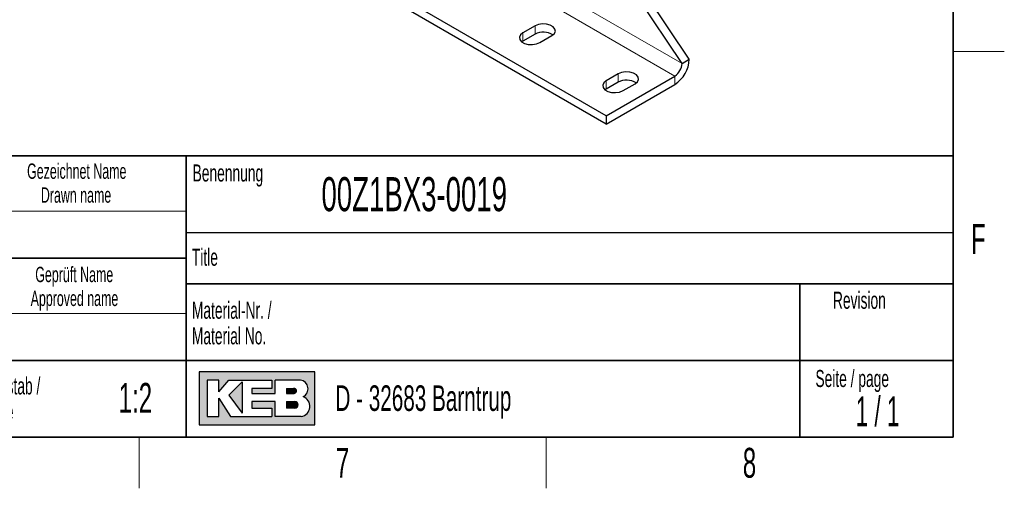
# Model space of a CAD drawing. Header units: millimetres. Extents: x 5 to 418, y 2 to 292.
# Tile 13 of 20: x 298 to 414, y 6 to 61. Entities that reach past the tile are written whole.
import ezdxf

# ---------------------------------------------------------------- set-up
doc = ezdxf.new("R2010")
doc.units = ezdxf.units.MM
doc.layers.add('SLD-0', color=7, linetype='Continuous')
doc.styles.add('SLDTEXTSTYLE0', font='TXT', dxfattribs={"width": 0.605})
doc.styles.add('SLDTEXTSTYLE1', font='TXT', dxfattribs={"width": 0.563})

# ---------------------------------------------------------------- blocks, each defined once
blk = doc.blocks.new('SW_NOTE_0_3')
at = {"layer": 'SLD-0', "color": 0, "char_height": 2, "attachment_point": 1, "style": 'SLDTEXTSTYLE0'}
for s, insert in [('Material-Nr. /', (0, 2.5781354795)), ('Material No.', (0, -0.4218645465))]:
    blk.add_mtext(s, dxfattribs=dict(at, insert=insert))
blk = doc.blocks.new('SW_NOTE_0_4')
at = {"layer": 'SLD-0', "color": 0, "char_height": 1.8, "attachment_point": 2, "style": 'SLDTEXTSTYLE0'}
for s, insert in [('Gezeichnet Name', (9.703125, 2.3203219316)), ('Drawn name', (9.6193750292, -0.4796779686))]:
    blk.add_mtext(s, dxfattribs=dict(at, insert=insert))
blk = doc.blocks.new('SW_NOTE_0_6')
at = {"layer": 'SLD-0', "color": 0, "char_height": 2, "attachment_point": 1, "style": 'SLDTEXTSTYLE0'}
for s, insert in [('Maßstab /', (0, 2.5781354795)), ('Scale', (0, -0.4218645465))]:
    blk.add_mtext(s, dxfattribs=dict(at, insert=insert))
blk = doc.blocks.new('SW_NOTE_0_14')
at = {"layer": 'SLD-0', "color": 0, "char_height": 1.8, "attachment_point": 2, "style": 'SLDTEXTSTYLE0'}
for s, insert in [('Geprüft Name', (7.621875, 2.3203219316)), ('Approved name', (7.6459372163, -0.4796779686))]:
    blk.add_mtext(s, dxfattribs=dict(at, insert=insert))

msp = doc.modelspace()

# ---------------------------------------------------------------- hatches: boundary and pattern name
at = {"linetype": 'Continuous'}
h = msp.add_hatch(color=7, dxfattribs=at)
h.paths.add_polyline_path([(319.519086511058, 13.45626988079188), (333.083981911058, 13.45626988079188), (333.083981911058, 19.65736492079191), (319.519086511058, 19.65736492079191)], flags=0)
edge = h.paths.add_edge_path(flags=0)
edge.add_arc((331.3188604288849, 15.61738520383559), 1.20464082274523, -81.72003226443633, 70.1709600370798, ccw=False)
edge.add_line((331.4923410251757, 14.42530131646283), (331.480008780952, 14.42519098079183))
edge.add_line((331.480008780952, 14.42519098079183), (328.4331606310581, 14.42519098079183))
edge.add_line((328.4331606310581, 14.42519098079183), (328.4331606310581, 16.16924896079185))
edge.add_line((328.4331606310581, 16.16924896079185), (325.7201815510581, 16.16924896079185))
edge.add_line((325.7201815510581, 16.16924896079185), (325.7201815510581, 15.39411208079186))
edge.add_line((325.7201815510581, 15.39411208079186), (328.0455921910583, 15.39411208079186))
edge.add_line((328.0455921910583, 15.39411208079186), (328.0455921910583, 14.42519098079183))
edge.add_line((328.0455921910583, 14.42519098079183), (323.2009866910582, 14.42519098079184))
edge.add_line((323.2009866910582, 14.42519098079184), (321.8444971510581, 16.55681740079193))
edge.add_line((321.8444971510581, 16.55681740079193), (321.8444971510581, 14.42519098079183))
edge.add_line((321.8444971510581, 14.42519098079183), (320.4880076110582, 14.42519098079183))
edge.add_line((320.4880076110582, 14.42519098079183), (320.4880076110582, 18.68844382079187))
edge.add_line((320.4880076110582, 18.68844382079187), (321.8444971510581, 18.68844382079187))
edge.add_line((321.8444971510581, 18.68844382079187), (321.8444971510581, 17.33195428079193))
edge.add_line((321.8444971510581, 17.33195428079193), (323.0072024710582, 18.68844382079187))
edge.add_line((323.0072024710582, 18.68844382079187), (328.0455921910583, 18.68844382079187))
edge.add_line((328.0455921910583, 18.68844382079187), (328.0455921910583, 17.71952272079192))
edge.add_line((328.0455921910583, 17.71952272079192), (325.7201815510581, 17.71952272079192))
edge.add_line((325.7201815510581, 17.71952272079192), (325.7201815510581, 17.13817006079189))
edge.add_line((325.7201815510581, 17.13817006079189), (328.4331606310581, 17.13817006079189))
edge.add_line((328.4331606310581, 17.13817006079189), (328.4331606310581, 18.68844382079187))
edge.add_line((328.4331606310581, 18.68844382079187), (331.4242487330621, 18.68844382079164))
edge.add_line((331.4242487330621, 18.68844382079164), (331.4256482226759, 18.68844382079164))
edge.add_line((331.4256482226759, 18.68844382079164), (331.4259454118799, 18.68845828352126))
edge.add_arc((331.2860949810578, 17.67430640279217), 1.023749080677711, -64.45894120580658, 82.14849338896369, ccw=False)
msp.add_hatch(color=7, dxfattribs=at).paths.add_polyline_path([(324.5574762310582, 14.81275942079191), (324.557476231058, 18.49465960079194), (323.0072024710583, 16.94438584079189)], flags=0)
h = msp.add_hatch(color=7, dxfattribs=at)
edge = h.paths.add_edge_path(flags=0)
edge.add_line((329.7896501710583, 17.13817006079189), (330.6013652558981, 17.13817006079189))
edge.add_arc((330.6568434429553, 17.42884639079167), 0.2959232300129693, 259.1945394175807, 460.8054605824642)
edge.add_line((330.6013652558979, 17.71952272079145), (329.7896501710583, 17.71952272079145))
edge.add_line((329.7896501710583, 17.71952272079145), (329.7896501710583, 17.13817006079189))
h = msp.add_hatch(color=7, dxfattribs=at)
edge = h.paths.add_edge_path(flags=0)
edge.add_line((329.7896501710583, 15.39411208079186), (330.7588584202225, 15.39411208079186))
edge.add_arc((330.7588584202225, 15.78168052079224), 0.3875684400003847, 270.0000000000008, 450.0000000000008)
edge.add_line((330.7588584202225, 16.16924896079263), (330.7386620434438, 16.16924896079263))
edge.add_line((330.7386620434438, 16.16924896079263), (329.7896501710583, 16.16924896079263))
edge.add_line((329.7896501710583, 16.16924896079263), (329.7896501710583, 15.39411208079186))

# ---------------------------------------------------------------- linework, layer by layer
at = {"color": 7, "linetype": 'Continuous', "lineweight": 18}
for p, q in [((376.1912734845, 55.8326940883), (307.4604943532, 95.5101283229)), ((375.3427453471, 54.363000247), (306.6119662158, 94.0404344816)), ((358.9378680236, 60.2411386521), (358.9378680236, 59.2612896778)), ((357.5236544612, 59.4247305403), (357.5236544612, 58.444881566)), ((368.695941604, 54.6079226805), (368.695941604, 53.6280737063)), ((375.3427453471, 53.3831512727), (375.3427453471, 54.363000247)), ((367.2817280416, 53.7915145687), (367.2817280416, 52.8116655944))]:
    msp.add_line(p, q, dxfattribs=at)
at = {"color": 7, "linetype": 'Continuous', "lineweight": 25}
for p, q in [((367.2817280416, 49.7094740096), (298.5509489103, 89.3869082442)), ((367.2817280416, 48.7296250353), (298.5509489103, 88.4070592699)), ((376.1912734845, 55.8326940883), (367.1463811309, 69.3527343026)), ((377.039801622, 56.3225389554), (368.039715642, 69.7756039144)), ((358.9378680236, 60.2411386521), (357.5236544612, 59.4247305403)), ((358.9378680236, 59.2612896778), (357.5236544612, 58.444881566)), ((359.5035534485, 58.2817591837), (360.9177670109, 59.0981672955)), ((357.5236544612, 58.444881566), (357.4001561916, 58.3633203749)), ((376.1912734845, 55.8326940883), (377.039801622, 56.3225389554)), ((368.695941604, 54.6079226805), (367.2817280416, 53.7915145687)), ((367.2817280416, 49.7094740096), (375.3427453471, 54.363000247)), ((368.695941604, 53.6280737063), (367.2817280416, 52.8116655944)), ((367.2817280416, 48.7296250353), (375.3427453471, 53.3831512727)), ((369.2616270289, 52.6485432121), (370.6758405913, 53.464951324)), ((367.2817280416, 52.8116655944), (367.158229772, 52.7301044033)), ((367.2817280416, 49.7094740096), (367.2817280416, 48.7296250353))]:
    msp.add_line(p, q, dxfattribs=at)
at = {"color": 7, "linetype": 'Continuous', "lineweight": 25, "flags": 128}
for points in [[(360.9177670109, 59.0981672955), (361.1966484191, 59.3280917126), (361.3224900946, 59.5992134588), (361.2801136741, 59.87883125), (361.0746303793, 60.1332190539), (360.7308245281, 60.3316939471), (360.2901641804, 60.4503169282), (359.8057994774, 60.4747803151), (359.3361519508, 60.4021334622), (358.9378680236, 60.2411386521)], [(357.5236544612, 59.4247305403), (357.244773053, 59.1948061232), (357.1189313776, 58.923684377), (357.1613077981, 58.6440665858), (357.3667910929, 58.3896787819), (357.710596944, 58.1912038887), (358.1512572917, 58.0725809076), (358.6356219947, 58.0481175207), (359.1052695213, 58.1207643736), (359.5035534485, 58.2817591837)], [(370.6758405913, 53.464951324), (370.9547219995, 53.6948757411), (371.080563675, 53.9659974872), (371.0381872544, 54.2456152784), (370.8327039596, 54.5000030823), (370.4888981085, 54.6984779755), (370.0482377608, 54.8171009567), (369.5638730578, 54.8415643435), (369.0942255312, 54.7689174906), (368.695941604, 54.6079226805)], [(367.2817280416, 53.7915145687), (367.0028466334, 53.5615901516), (366.8770049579, 53.2904684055), (366.9193813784, 53.0108506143), (367.1248646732, 52.7564628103), (367.4686705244, 52.5579879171), (367.9093308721, 52.439364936), (368.3936955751, 52.4149015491), (368.8633431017, 52.4875484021), (369.2616270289, 52.6485432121)]]:
    msp.add_lwpolyline(points, dxfattribs=at)
at = {"color": 7, "linetype": 'Continuous', "lineweight": 25}
for centre, radius, start, end in [((359.9201347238, 57.4299157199), 2.078167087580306, 57.3517208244, 118.2071095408), ((373.3552829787, 56.4902050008), 3.68833153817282, 302.60547834, 357.3945215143), ((374.3490141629, 55.916527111), 1.84416576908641, 302.60547834, 357.3945215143), ((369.6782083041, 51.7966997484), 2.078167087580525, 57.3517208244, 118.2071095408)]:
    msp.add_arc(centre, radius, start, end, dxfattribs=at)
at = {"layer": 'SLD-0', "lineweight": 35}
for p, q in [((408, 12), (408, 282.5)), ((318, 45), (266.3304509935, 45)), ((318, 45), (318, 12)), ((318, 45), (318, 40.1053465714)), ((318, 45), (408, 45)), ((318, 45), (318, 12)), ((408, 45), (408, 12)), ((266.3304509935, 33), (318, 33)), ((408, 30), (318, 30)), ((390, 12), (390, 30)), ((266.3304509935, 21), (318, 21)), ((318, 21), (390, 21)), ((390, 21), (408, 21)), ((26, 12), (408, 12)), ((266.3304509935, 12), (318, 12)), ((408, 12), (318, 12))]:
    msp.add_line(p, q, dxfattribs=at)
at = {"layer": 'SLD-0', "lineweight": 18}
for p, q in [((408, 57.25), (414, 57.25)), ((266.3304509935, 38.5), (318, 38.5)), ((266.3304509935, 26.5), (318, 26.5)), ((312.5, 6), (312.5, 12)), ((360.25, 6), (360.25, 12))]:
    msp.add_line(p, q, dxfattribs=at)
at = {"layer": 'SLD-0'}
for p, q in [((318, 36), (408, 36)), ((331.4242487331, 18.6884438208), (331.4256482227, 18.6884438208)), ((331.4256482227, 18.6884438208), (331.4259454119, 18.6884582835)), ((331.480008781, 14.4251909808), (331.4923410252, 14.4253013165))]:
    msp.add_line(p, q, dxfattribs=at)
at = {"layer": 'SLD-0', "linetype": 'Continuous'}
for p, q in [((333.0839819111, 19.6573649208), (319.5190865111, 19.6573649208)), ((319.5190865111, 19.6573649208), (319.5190865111, 13.4562698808)), ((333.0839819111, 13.4562698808), (333.0839819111, 19.6573649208)), ((321.8444971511, 18.6884438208), (320.4880076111, 18.6884438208)), ((320.4880076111, 18.6884438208), (320.4880076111, 14.4251909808)), ((321.8444971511, 17.3319542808), (323.0072024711, 18.6884438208)), ((321.8444971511, 17.3319542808), (321.8444971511, 18.6884438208)), ((323.0072024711, 18.6884438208), (328.0455921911, 18.6884438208)), ((324.5574762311, 18.4946596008), (323.0072024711, 16.9443858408)), ((324.5574762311, 18.4946596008), (324.5574762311, 14.8127594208)), ((328.0455921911, 18.6884438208), (328.0455921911, 17.7195227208)), ((331.4242487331, 18.6884438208), (328.4331606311, 18.6884438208)), ((328.4331606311, 17.1381700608), (328.4331606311, 18.6884438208)), ((331.4242487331, 18.6884438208), (331.4256482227, 18.6884438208)), ((331.4256482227, 18.6884438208), (331.4259454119, 18.6884582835)), ((325.7201815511, 17.7195227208), (325.7201815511, 17.1381700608)), ((328.0455921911, 17.7195227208), (325.7201815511, 17.7195227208)), ((329.7896501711, 17.7195227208), (330.6013652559, 17.7195227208)), ((329.7896501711, 17.7195227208), (329.7896501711, 17.1381700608)), ((321.8444971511, 14.4251909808), (321.8444971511, 16.5568174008)), ((321.8444971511, 16.5568174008), (323.2009866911, 14.4251909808)), ((323.0072024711, 16.9443858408), (324.5574762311, 14.8127594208)), ((325.7201815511, 17.1381700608), (328.4331606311, 17.1381700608)), ((329.7896501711, 17.1381700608), (330.6013652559, 17.1381700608)), ((325.7201815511, 16.1692489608), (325.7201815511, 15.3941120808)), ((328.4331606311, 16.1692489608), (325.7201815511, 16.1692489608)), ((325.7201815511, 15.3941120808), (328.0455921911, 15.3941120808)), ((328.0455921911, 15.3941120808), (328.0455921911, 14.4251909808)), ((328.4331606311, 14.4251909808), (328.4331606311, 16.1692489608)), ((329.7896501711, 16.1692489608), (330.7588584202, 16.1692489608)), ((329.7896501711, 16.1692489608), (329.7896501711, 15.3941120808)), ((330.7588584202, 15.3941120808), (329.7896501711, 15.3941120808)), ((330.7386620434, 16.1692489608), (330.7588584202, 16.1692489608)), ((320.4880076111, 14.4251909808), (321.8444971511, 14.4251909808)), ((323.2009866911, 14.4251909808), (328.0455921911, 14.4251909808)), ((331.480008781, 14.4251909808), (328.4331606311, 14.4251909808)), ((331.480008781, 14.4251909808), (331.4923410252, 14.4253013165)), ((319.5190865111, 13.4562698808), (333.0839819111, 13.4562698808))]:
    msp.add_line(p, q, dxfattribs=at)
for centre, radius, start, end in [((331.2860949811, 17.6743064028), 1.023749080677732, 295.5410587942, 82.148493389), ((330.656843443, 17.4288463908), 0.2959232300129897, 259.1945394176, 100.8054605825), ((331.3188604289, 15.6173852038), 1.204640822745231, 278.2799677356, 70.1709600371), ((330.7588584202, 15.7816805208), 0.3875684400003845, 270, 90)]:
    msp.add_arc(centre, radius, start, end, dxfattribs=at)

# ---------------------------------------------------------------- block references
at = {"layer": 'SLD-0'}
for name, p in [('SW_NOTE_0_4', (295.4677184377, 41.7836206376)), ('SW_NOTE_0_14', (297.2543189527, 29.6648036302)), ('SW_NOTE_0_3', (318.6797653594, 25.3096913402)), ('SW_NOTE_0_6', (293.7028556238, 16.4334590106))]:
    msp.add_blockref(name, p, dxfattribs=at)

# ---------------------------------------------------------------- texts
for s, insert, char_height, attachment_point, style in [('Benennung', (318.7636716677, 43.9908879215), 2, 1, 'SLDTEXTSTYLE0'), ('00Z1BX3-0019', (333.8826865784, 42.5045188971), 4, 1, 'SLDTEXTSTYLE0'), ('F', (410.9536166, 37.0010772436), 3.5, 2, 'SLDTEXTSTYLE0'), ('Title', (318.6797653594, 34.1107265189), 2, 1, 'SLDTEXTSTYLE0'), ('Revision', (393.8965220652, 29.0591225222), 2, 1, 'SLDTEXTSTYLE0'), ('Seite / page', (391.8390568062, 19.8830679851), 2, 1, 'SLDTEXTSTYLE0'), ('1:2', (312.0463964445, 18.3609001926), 3.5, 2, 'SLDTEXTSTYLE0'), ('D - 32683 Barntrup', (335.5202035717, 18.0786992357), 3, 1, 'SLDTEXTSTYLE0'), ('1 / 1', (399.1297679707, 16.7706515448), 3.5, 2, 'SLDTEXTSTYLE1'), ('7', (336.3527123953, 10.7429955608), 3.5, 2, 'SLDTEXTSTYLE0'), ('8', (384.1027123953, 10.7429955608), 3.5, 2, 'SLDTEXTSTYLE0')]:
    msp.add_mtext(s, dxfattribs=dict(at, insert=insert, char_height=char_height, attachment_point=attachment_point, style=style))

doc.saveas('drawing.dxf')
